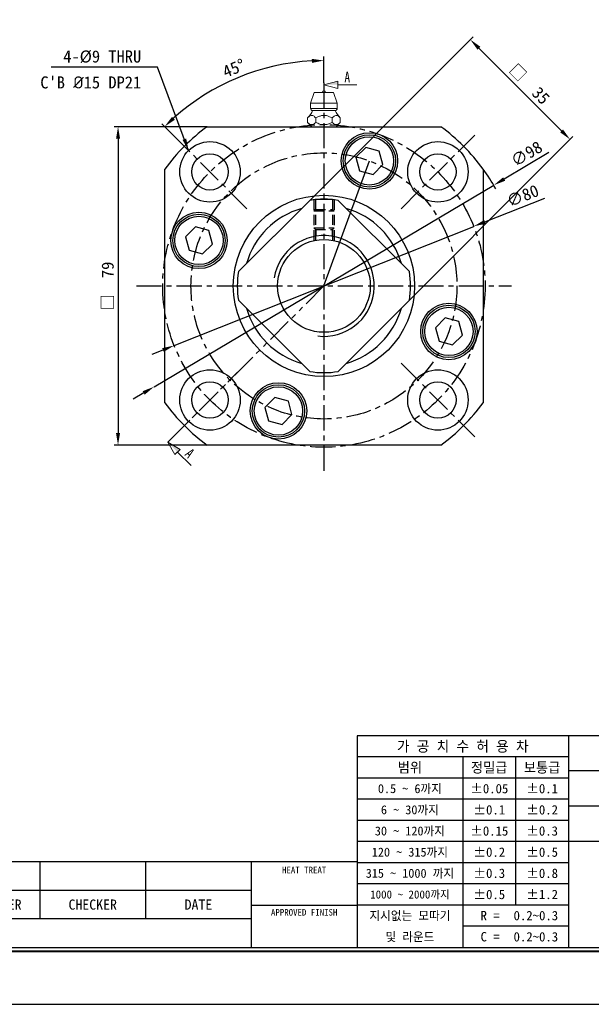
# Model space of a CAD drawing. Header units: millimetres. Extents: x -29 to 5648, y -387 to 3949.
# Tile 2 of 6: x 239 to 381, y 0 to 244. Entities that reach past the tile are written whole.
import ezdxf
from ezdxf.enums import TextEntityAlignment as Align

# ---------------------------------------------------------------- set-up
doc = ezdxf.new("R2010")
doc.units = ezdxf.units.MM
for name, pattern in [('CENTER', [2, 1.25, -0.25, 0.25, -0.25]), ('DASHED', [0.75, 0.5, -0.25]), ('PHANTOM', [2.5, 1.25, -0.25, 0.25, -0.25, 0.25, -0.25])]:
    doc.linetypes.add(name, pattern=pattern)
doc.layers.get('0').update_dxf_attribs({"linetype": 'CONTINUOUS'})
doc.layers.get('Defpoints').update_dxf_attribs({"linetype": 'CONTINUOUS'})
for name, color, linetype in [('1', 1, 'CENTER'), ('3', 2, 'DASHED'), ('4', 6, 'PHANTOM'), ('5', 7, 'CONTINUOUS'), ('7', 7, 'CONTINUOUS'), ('OUTLINE', 7, 'CONTINUOUS')]:
    doc.layers.add(name, color=color, linetype=linetype)
doc.dimstyles.new('3', dxfattribs={"dimtxt": 3, "dimasz": 3, "dimexe": 1, "dimexo": 0, "dimgap": 1, "dimtad": 1, "dimdec": 3, "dimzin": 11, "dimdsep": 46, "dimtxsty": 'Standard', "dimcen": 0, "dimclrd": 5, "dimclre": 5, "dimclrt": 3, "dimadec": 0, "dimazin": 0, "dimtfac": 0.6, "dimtdec": 3, "dimtmove": 0, "dimatfit": 3, "dimfxl": 1.25, "dimtolj": 1, "dimtzin": 11, "dimarcsym": 0})

# ---------------------------------------------------------------- blocks, each defined once
blk = doc.blocks.new('란표제')
at = {"layer": '7'}
for p, q in [((377, 42.9), (208, 42.9)), ((208, 42.9), (208, 9.1)), ((241.8, 42.9), (241.8, 9.1)), ((241.8, 39.52), (208, 39.52)), ((224.9, 39.52), (224.9, 9.1)), ((233.35, 39.52), (233.35, 15.86)), ((300.3, 37.27), (241.8, 37.27)), ((241.8, 36.14), (208, 36.14)), ((241.8, 32.76), (208, 32.76)), ((300.3, 31.63), (241.8, 31.63)), ((241.8, 29.38), (208, 29.38)), ((241.8, 26), (208, 26)), ((377, 26), (241.8, 26)), ((208, 22.75), (80.6, 22.75)), ((157.3, 22.75), (157.3, 13.65)), ((174.2, 22.75), (174.2, 13.65)), ((191.1, 22.75), (191.1, 9.1)), ((241.8, 22.62), (208, 22.62)), ((241.8, 19.24), (208, 19.24)), ((191.1, 18.2), (80.6, 18.2)), ((191.1, 15.86), (208, 15.86)), ((241.8, 15.86), (208, 15.86)), ((191.1, 13.65), (80.6, 13.65)), ((241.8, 12.48), (224.9, 12.48))]:
    blk.add_line(p, q, dxfattribs=at)
at = {"layer": '7', "color": 0}
blk.add_line((0, 0), (386.1, 0), dxfattribs=at)
at = {"layer": '7', "const_width": 0.325}
blk.add_lwpolyline([(377.65, 8.45), (377.65, 264.55), (13, 264.55), (13, 8.45)], close=True, dxfattribs=at)
at = {"layer": '7'}
blk.add_lwpolyline([(377, 9.1), (377, 263.9), (13.65, 263.9), (13.65, 9.1)], close=True, dxfattribs=at)
at = {"layer": '5', "ltscale": 0.5}
for tag, p, height in [('TITLE', (308.32, 31.73), 3.25), ('도번', (326.54, 20.34), 3.25), ('SCALE', (329.92, 12.42), 1.56), ('DATE', (360.13, 12.36), 1.56)]:
    blk.add_attdef(tag, p, '', height=height, dxfattribs=at)
at = {"layer": '7'}
for s, height, p in [('가 공 치 수 허 용 차', 1.69, (224.9, 41.21)), ('범위', 1.625, (216.45, 37.83)), ('정밀급', 1.625, (229.13, 37.83)), ('보통급', 1.625, (237.58, 37.83)), ('0.5 ~ 6까지', 1.43, (216.45, 34.45)), ('%%P0.05', 1.495, (229.13, 34.45)), ('%%P0.1', 1.495, (237.58, 34.45)), ('6 ~ 30까지', 1.43, (216.45, 31.07)), ('%%P0.1', 1.495, (229.13, 31.07)), ('%%P0.2', 1.495, (237.58, 31.07)), ('30 ~ 120까지', 1.43, (216.45, 27.69)), ('%%P0.15', 1.495, (229.13, 27.69)), ('%%P0.3', 1.495, (237.58, 27.69)), ('120 ~ 315까지', 1.43, (216.45, 24.31)), ('%%P0.2', 1.495, (229.13, 24.31)), ('%%P0.5', 1.495, (237.58, 24.31)), ('HEAT TREAT', 1.04, (199.55, 21.45)), ('315 ~ 1000 까지', 1.43, (216.45, 20.93)), ('%%P0.3', 1.495, (229.13, 20.93)), ('%%P0.8', 1.495, (237.58, 20.93)), ('1000 ~ 2000까지', 1.287, (216.45, 17.54)), ('%%P0.5', 1.495, (229.13, 17.55)), ('%%P1.2', 1.495, (237.58, 17.55)), ('REVISIONER', 1.625, (148.85, 15.93)), ('CHECKER', 1.625, (165.75, 15.93)), ('DATE', 1.625, (182.65, 15.93)), ('APPROVED FINISH', 1.04, (199.55, 14.69)), ('지시없는 모따기', 1.43, (216.45, 14.17)), ('R = ', 1.495, (229.78, 14.17)), ('및 라운드', 1.43, (216.45, 10.79)), ('C = ', 1.495, (229.78, 10.79))]:
    blk.add_text(s, height=height, dxfattribs=at).set_placement(p, align=Align.MIDDLE_CENTER)
for tag, p in [('필렛', (233.03, 14.17)), ('모따기', (233.03, 10.79))]:
    blk.add_attdef(tag, text='', height=1.5, dxfattribs=at).set_placement(p, align=Align.MIDDLE_LEFT)
blk = doc.blocks.new('*D2827')
at = {"color": 5, "lineweight": -2, "ltscale": 5}
for p, q in [((285.76, 217.66), (262.65, 217.66)), ((263.65, 214.66), (263.65, 141.66)), ((285.76, 138.66), (262.65, 138.66))]:
    blk.add_line(p, q, dxfattribs=at)
at = {"color": 5}
for points in [[(264.15, 214.66), (263.15, 214.66), (263.65, 217.66)], [(263.15, 141.66), (264.15, 141.66), (263.65, 138.66)]]:
    blk.add_solid(points, dxfattribs=at)
at = {"layer": 'Defpoints', "color": 0}
for p in [(285.76, 217.66), (263.65, 138.66), (285.76, 138.66)]:
    blk.add_point(p, dxfattribs=at)
at = {"color": 3, "ltscale": 5, "insert": (261.11, 178.16), "char_height": 3, "attachment_point": 5, "rotation": 90}
blk.add_mtext('\\A1;□  79', dxfattribs=at)
blk = doc.blocks.new('*D2828')
at = {"color": 5, "lineweight": -2, "ltscale": 5}
for p, q in [((314.75, 228.56), (314.75, 235.06)), ((277.34, 215.58), (274.52, 218.4))]:
    blk.add_line(p, q, dxfattribs=at)
blk.add_arc((314.75, 178.16), 55.9, 93.0752, 131.9248, dxfattribs=at)
at = {"color": 5}
for points in [[(311.77, 233.48), (311.74, 234.48), (314.75, 234.06)], [(277.06, 220.12), (277.75, 219.39), (275.22, 217.69)]]:
    blk.add_solid(points, dxfattribs=at)
at = {"layer": 'Defpoints', "color": 0}
for p in [(300.28, 232.16), (314.75, 228.56), (277.34, 215.58), (295.6, 197.32), (314.75, 131.6)]:
    blk.add_point(p, dxfattribs=at)
at = {"color": 3, "ltscale": 5, "insert": (292.39, 232.16), "char_height": 3, "attachment_point": 5, "rotation": 22.5}
blk.add_mtext('\\A1;45%%d', dxfattribs=at)
blk = doc.blocks.new('*D2829')
at = {"color": 5, "lineweight": -2, "ltscale": 5}
for p, q in [((370.6, 211.27), (359.48, 204.68)), ((272.6, 153.17), (356.9, 203.15)), ((270.02, 151.64), (267.44, 150.11))]:
    blk.add_line(p, q, dxfattribs=at)
blk.add_arc((314.75, 178.16), 49, 29.4934, 36.2812, dxfattribs=at)
at = {"color": 5}
for points in [[(359.23, 205.11), (359.74, 204.25), (356.9, 203.15)], [(270.28, 151.21), (269.77, 152.07), (272.6, 153.17)]]:
    blk.add_solid(points, dxfattribs=at)
at = {"layer": 'Defpoints', "color": 0}
for p in [(356.9, 203.15), (272.6, 153.17)]:
    blk.add_point(p, dxfattribs=at)
at = {"color": 3, "ltscale": 5, "insert": (365.04, 210.92), "char_height": 3, "attachment_point": 5, "rotation": 30.6628}
blk.add_mtext('\\A1;∅98', dxfattribs=at)
blk = doc.blocks.new('*D2830')
at = {"color": 5, "lineweight": -2, "ltscale": 5}
for p, q in [((354.71, 194.05), (369.61, 199.97)), ((277.58, 163.38), (351.92, 192.94)), ((274.8, 162.27), (272.01, 161.17))]:
    blk.add_line(p, q, dxfattribs=at)
at = {"color": 5}
for points in [[(354.53, 194.51), (354.89, 193.59), (351.92, 192.94)], [(274.98, 161.81), (274.61, 162.74), (277.58, 163.38)]]:
    blk.add_solid(points, dxfattribs=at)
at = {"layer": 'Defpoints', "color": 0}
for p in [(351.92, 192.94), (277.58, 163.38)]:
    blk.add_point(p, dxfattribs=at)
at = {"color": 3, "ltscale": 5, "insert": (364.08, 200.51), "char_height": 3, "attachment_point": 5, "rotation": 21.6838}
blk.add_mtext('\\A1;∅80', dxfattribs=at)
blk = doc.blocks.new('*D2831')
at = {"color": 5, "lineweight": -2, "ltscale": 5}
for p, q in [((302.38, 190.54), (351.8, 239.96)), ((353.21, 237.13), (373.72, 216.62)), ((327.13, 165.79), (376.55, 215.21))]:
    blk.add_line(p, q, dxfattribs=at)
at = {"color": 5}
for points in [[(353.57, 237.48), (352.86, 236.77), (351.09, 239.25)], [(373.37, 216.27), (374.07, 216.98), (375.84, 214.5)]]:
    blk.add_solid(points, dxfattribs=at)
at = {"layer": 'Defpoints', "color": 0}
for p in [(375.84, 214.5), (302.38, 190.54), (327.13, 165.79)]:
    blk.add_point(p, dxfattribs=at)
at = {"color": 3, "ltscale": 5, "insert": (365.75, 228.18), "char_height": 3, "attachment_point": 5, "rotation": 315}
blk.add_mtext('\\A1;□  35', dxfattribs=at)

msp = doc.modelspace()

# ---------------------------------------------------------------- linework, layer by layer
at = {"color": 7, "linetype": 'Continuous', "lineweight": 15}
for p, q in [((312.3528, 226.1622), (311.4528, 223.4622)), ((317.1528, 226.1622), (312.3528, 226.1622)), ((318.0528, 223.4622), (317.1528, 226.1622)), ((311.4528, 223.4622), (311.4528, 222.1622)), ((314.7528, 223.4622), (311.4528, 223.4622)), ((318.0528, 223.4622), (314.7528, 223.4622)), ((318.0528, 222.1622), (318.0528, 223.4622)), ((310.7113, 219.8407), (310.7113, 218.7036)), ((311.9528, 221.6622), (317.5528, 221.6622)), ((312.732, 219.8407), (312.732, 218.7036)), ((316.7735, 219.8407), (316.7735, 218.7036)), ((318.7942, 218.7036), (318.7942, 219.8407)), ((310.7113, 218.7036), (311.7528, 217.6622)), ((317.7528, 217.6622), (318.7942, 218.7036))]:
    msp.add_line(p, q, dxfattribs=at)
at = {"color": 8, "linetype": 'Continuous', "lineweight": 15}
msp.add_line((318.0528, 222.1622), (311.4528, 222.1622), dxfattribs=at)
for p, q in [((285.7571, 217.6622), (343.7485, 217.6622)), ((275.2528, 149.1665), (275.2528, 207.1579)), ((354.2528, 207.1579), (354.2528, 149.1665)), ((293.5466, 181.7048), (311.2102, 199.3683)), ((312.6978, 199.6622), (312.5004, 199.5482)), ((312.6978, 199.6622), (314.7528, 199.6622)), ((314.7528, 199.6622), (316.8078, 199.6622)), ((316.9921, 199.5558), (316.8078, 199.6622)), ((318.2954, 199.3683), (335.9589, 181.7048)), ((311.2102, 156.9561), (293.5466, 174.6196)), ((335.9589, 174.6196), (318.2954, 156.9561)), ((343.7485, 138.6622), (285.7571, 138.6622))]:
    msp.add_line(p, q)
at = {"ltscale": 5}
for p, q in [((311.7528, 217.6622), (317.7528, 217.6622)), ((314.7528, 178.1622), (326.0394, 209.172))]:
    msp.add_line(p, q, dxfattribs=at)
for points in [[(326.936, 205.826), (329.3855, 208.2755), (328.4889, 211.6215), (325.1429, 212.5181), (322.6934, 210.0686), (323.5899, 206.7226)], [(284.6395, 186.1028), (287.089, 188.5523), (286.1924, 191.8983), (282.8463, 192.7949), (280.3969, 190.3454), (281.2934, 186.9994)], [(346.6592, 163.5295), (349.1087, 165.9789), (348.2121, 169.325), (344.8661, 170.2216), (342.4166, 167.7721), (343.3131, 164.426)], [(304.3627, 143.8063), (306.8122, 146.2558), (305.9156, 149.6018), (302.5695, 150.4984), (300.12, 148.0489), (301.0166, 144.7028)]]:
    msp.add_lwpolyline(points, close=True, dxfattribs=at)
for centre, radius in [((326.0394, 209.172), 7), ((286.4685, 206.4465), 7.5), ((343.037, 206.4465), 7.5), ((286.4685, 206.4465), 4.5), ((343.037, 206.4465), 4.5), ((314.7528, 178.1622), 22.5), ((283.7429, 189.4488), 7), ((314.7528, 178.1622), 11.5), ((345.7626, 166.8755), 7), ((286.4685, 149.8779), 7.5), ((343.037, 149.8779), 7.5), ((286.4685, 149.8779), 4.5), ((303.4661, 147.1523), 7), ((343.037, 149.8779), 4.5)]:
    msp.add_circle(centre, radius)
for centre, radius in [((326.0394, 209.172), 6.5), ((326.0394, 209.172), 6), ((283.7429, 189.4488), 6.5), ((283.7429, 189.4488), 6), ((345.7626, 166.8755), 6.5), ((345.7626, 166.8755), 6), ((303.4661, 147.1523), 6.5), ((303.4661, 147.1523), 6)]:
    msp.add_circle(centre, radius, dxfattribs=at)
at = {"color": 7, "linetype": 'Continuous', "lineweight": 15}
for centre, radius, start, end in [((314.7528, 226.1622), 0.4, 0, 180), ((306.4585, 224.0732), 6, 315.104952, 336.307361), ((311.9528, 222.1622), 0.5, 180, 270), ((317.5528, 222.1622), 0.5, 270, 0), ((323.0471, 224.0732), 6, 203.692639, 224.850879)]:
    msp.add_arc(centre, radius, start, end, dxfattribs=at)
for radius, start, end in [(49, 126.281204, 143.718796), (49, 36.281204, 53.718796), (21.5, 80.515984, 99.484016), (20, 106.044976, 163.955024), (20, 16.044976, 73.955024), (12.5, 262.926767, 170.850387), (21.5, 170.515984, 189.484016), (21.5, 350.515984, 9.484016), (20, 196.044976, 253.955024), (20, 286.044976, 343.955024), (21.5, 260.515984, 279.484016), (49, 216.281204, 233.718796), (49, 306.281204, 323.718796)]:
    msp.add_arc((314.7528, 178.1622), radius, start, end)
for points, knots in [([(310.7113, 219.8407), (310.8181, 219.9454), (311.0326, 220.1557), (311.411, 220.4317), (311.8018, 220.502), (312.1623, 220.3408), (312.4511, 220.1173), (312.6381, 219.9333), (312.732, 219.8407)], [0, 0, 0, 0, 0.16732129, 0.33612297, 0.5650141, 0.70682992, 0.85260944, 1, 1, 1, 1]), ([(312.732, 219.8407), (312.964, 219.9551), (313.4269, 220.1834), (314.1046, 220.4124), (314.7644, 220.4903), (315.3739, 220.412), (316.0534, 220.1942), (316.5067, 219.9717), (316.7735, 219.8407)], [0, 0, 0, 0, 0.1818455, 0.36288164, 0.50003051, 0.6453139, 0.79120345, 1, 1, 1, 1]), ([(316.7735, 219.8407), (316.8803, 219.9454), (317.0948, 220.1557), (317.4732, 220.4317), (317.864, 220.502), (318.2245, 220.3408), (318.5133, 220.1173), (318.7002, 219.9333), (318.7942, 219.8407)], [0, 0, 0, 0, 0.16732129, 0.33612294, 0.56501448, 0.70682989, 0.85260941, 1, 1, 1, 1]), ([(312.732, 218.7036), (312.5937, 218.5768), (312.3122, 218.3189), (311.8984, 218.1496), (311.5201, 218.1655), (311.1316, 218.3227), (310.8705, 218.5594), (310.7113, 218.7036)], [0, 0, 0, 0, 0.21619133, 0.4397746, 0.59342925, 0.75221893, 1, 1, 1, 1]), ([(316.7735, 218.7036), (316.4968, 218.5768), (315.9339, 218.3189), (315.1063, 218.1496), (314.3497, 218.1655), (313.5726, 218.3227), (313.0503, 218.5594), (312.732, 218.7036)], [0, 0, 0, 0, 0.21619128, 0.43977446, 0.59342909, 0.75221872, 1, 1, 1, 1]), ([(318.7942, 218.7036), (318.6559, 218.5768), (318.3744, 218.3189), (317.9606, 218.1496), (317.5823, 218.1655), (317.1938, 218.3227), (316.9326, 218.5594), (316.7735, 218.7036)], [0, 0, 0, 0, 0.21619136, 0.43977424, 0.59342891, 0.75221857, 1, 1, 1, 1])]:
    msp.add_open_spline(points, degree=3, knots=knots, dxfattribs=at)
at = {"layer": '1', "ltscale": 5}
for p, q in [((314.7528, 228.5622), (314.7528, 131.6004)), ((295.5983, 197.3167), (277.3387, 215.5762)), ((333.9073, 197.3167), (352.1668, 215.5762)), ((268.191, 178.1622), (361.3145, 178.1622)), ((295.5983, 159.0077), (277.3387, 140.7482)), ((333.9073, 159.0077), (352.1668, 140.7482))]:
    msp.add_line(p, q, dxfattribs=at)
for radius in [40, 33]:
    msp.add_circle((314.7528, 178.1622), radius, dxfattribs=at)
at = {"layer": '3', "ltscale": 5}
for p, q in [((312.2528, 199.5163), (312.2528, 189.3872)), ((312.6528, 199.5594), (312.6528, 189.4688)), ((316.8528, 199.5594), (316.8528, 189.4688)), ((317.2528, 199.5163), (317.2528, 189.3872)), ((312.6528, 197.1622), (312.2528, 196.7622)), ((312.2528, 196.7622), (317.2528, 196.7622)), ((312.6528, 197.1622), (316.8528, 197.1622)), ((316.8528, 197.1622), (317.2528, 196.7622)), ((312.2528, 192.5622), (312.6528, 192.1622)), ((312.2528, 192.5622), (317.2528, 192.5622)), ((312.6528, 192.1622), (316.8528, 192.1622)), ((312.7528, 192.1622), (312.7528, 190.5011)), ((316.7528, 192.1622), (316.7528, 190.5011)), ((317.2528, 192.5622), (316.8528, 192.1622))]:
    msp.add_line(p, q, dxfattribs=at)
at = {"layer": '4', "ltscale": 5}
msp.add_line((314.7528, 178.1622), (275.9908, 139.4002), dxfattribs=at)
at = {"layer": 'OUTLINE', "lineweight": 9}
for p, q in [((314.7528, 228.0577), (318.1848, 228.9773)), ((314.7528, 228.0577), (318.1848, 227.1381)), ((318.1848, 228.9773), (318.1848, 227.1381)), ((318.1848, 228.0577), (322.9381, 228.0577)), ((275.9908, 139.4002), (279.0678, 137.6237)), ((275.9908, 139.4002), (277.7673, 136.3231)), ((279.0678, 137.6237), (277.7673, 136.3231)), ((278.4176, 136.9734), (281.7787, 133.6123))]:
    msp.add_line(p, q, dxfattribs=at)
for points in [[(314.7528, 228.0577), (318.1848, 228.9773), (318.1848, 228.0577)], [(275.9908, 139.4002), (279.0678, 137.6237), (278.4176, 136.9734)]]:
    msp.add_solid(points, dxfattribs=at)

# ---------------------------------------------------------------- block references
at = {"ltscale": 5}
ref = msp.add_blockref('란표제', (0, 0), dxfattribs=dict(at, xscale=1.55271168, yscale=1.55271168, zscale=1.55271168))
ref.add_attrib('모따기', '0.2~0.3', dxfattribs={"layer": '7', "height": 2.3213}).set_placement((361.8206, 16.7538), align=Align.MIDDLE_LEFT)
ref.add_attrib('필렛', '0.2~0.3', dxfattribs={"layer": '7', "height": 2.3213}).set_placement((361.8206, 22.0019), align=Align.MIDDLE_LEFT)

# ---------------------------------------------------------------- texts
at = {"lineweight": 9, "width": 0.8}
msp.add_text('A', height=2.574, dxfattribs=at).set_placement((319.8411, 228.6921))
msp.add_text('A', height=2.574, rotation=315, dxfattribs=at).set_placement((280.0374, 136.2508))
at = {"color": 3, "ltscale": 5, "char_height": 3, "attachment_point": 9}
for s, insert in [('4-%%C9 THRU', (269.404, 233.4428)), ("C'B {\\FISOCPEUR|c0;%%C}15 DP21", (269.404, 227.0946))]:
    msp.add_mtext(s, dxfattribs=dict(at, insert=insert))

# ---------------------------------------------------------------- dimensions: what is measured, and where the dimension line sits
at = {"ltscale": 5}
dim = msp.add_linear_dim(base=(375.8402, 214.5009), p1=(302.3784, 190.5366), p2=(327.1271, 165.7878), angle=315, text='□  <>', dimstyle='3', dxfattribs=at)
dim.commit()
dim.dimension.update_dxf_attribs({"geometry": '*D2831', "text_midpoint": (363.9592, 226.382), "dimtype": 161})
dim = msp.add_angular_dim_2l(base=(300.2842, 232.1596), line1=((295.5983, 197.3167), (277.3387, 215.5762)), line2=((314.7528, 228.5622), (314.7528, 131.6004)), dimstyle='3', dxfattribs=at)
dim.commit()
dim.dimension.update_dxf_attribs({"geometry": '*D2828', "text_midpoint": (292.3879, 232.1557)})
dim = msp.add_linear_dim(base=(263.6516, 138.6622), p1=(285.7571, 217.6622), p2=(285.7571, 138.6622), angle=90, text='□  <>', dimstyle='3', dxfattribs=at)
dim.commit()
dim.dimension.update_dxf_attribs({"geometry": '*D2827', "text_midpoint": (261.1117, 178.1622)})
dim = msp.add_diameter_dim_2p(p1=(272.6038, 153.173), p2=(356.9018, 203.1514), dimstyle='3', dxfattribs=at)
dim.commit()
dim.dimension.update_dxf_attribs({"geometry": '*D2829', "text_midpoint": (365.0365, 210.9247)})
dim = msp.add_diameter_dim_2p(p1=(277.5833, 163.3828), p2=(351.9222, 192.9416), dimstyle='3', dxfattribs=at)
dim.commit()
dim.dimension.update_dxf_attribs({"geometry": '*D2830', "text_midpoint": (365.0185, 198.1489), "dimtype": 163})

# ---------------------------------------------------------------- leaders
at = {"ltscale": 5, "annotation_type": 0, "has_hookline": 1, "hookline_direction": 1, "text_width": 22.3222}
msp.add_leader([(281.1652, 211.7498), (273.404, 232.4428), (270.404, 232.4428)], dimstyle='3', dxfattribs=at)

doc.saveas('drawing.dxf')
